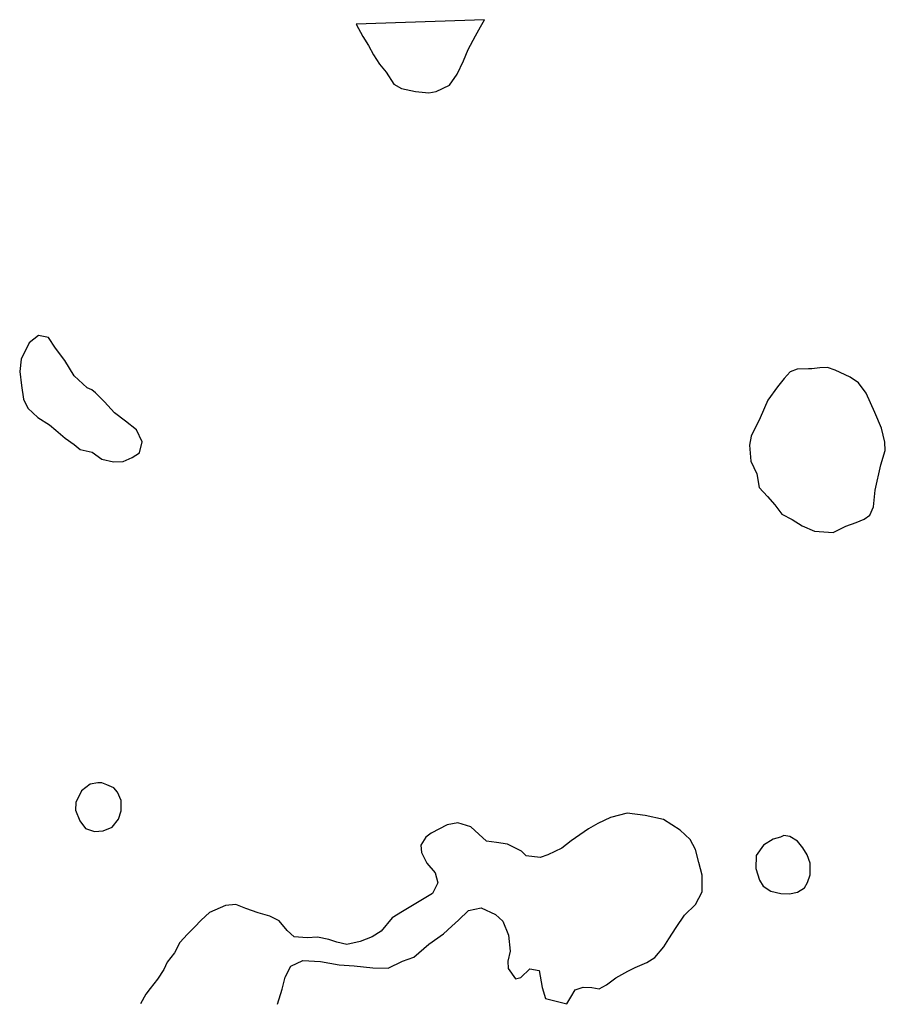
# Model space of a CAD drawing. Extents: x 155352 to 212599, y 855118 to 886498.
# Tile 4 of 5: x 198619 to 203540, y 864954 to 870552. Entities that reach past the tile are written whole.
import ezdxf

# ---------------------------------------------------------------- set-up
doc = ezdxf.new("R2010")
doc.units = 0
doc.header["$LTSCALE"] = 800
doc.layers.add('WETLANDS', color=11, linetype='CONTINUOUS')

msp = doc.modelspace()

# ---------------------------------------------------------------- linework, layer by layer
at = {"layer": 'WETLANDS', "color": 0}
for points in [[(200532.1, 870526.5), (200569.4, 870455.7), (200602.5, 870405.5), (200629.6, 870351.3), (200663.9, 870298.7), (200702.4, 870252.8), (200745.8, 870185.3), (200788.8, 870161.2), (200868.8, 870143.7), (200945.7, 870136.4), (200987.4, 870143.9), (201063, 870180.3), (201105.7, 870243.1), (201142.3, 870317.1), (201167.8, 870382.6), (201210.2, 870460.9), (201238.9, 870511.6), (201261.7, 870551.9)], [(199001.5, 868459.5), (198929.3, 868527.1), (198875.7, 868615.2), (198823, 868685.1), (198782.7, 868745.8), (198724.9, 868756.7), (198672.5, 868715.6), (198627.2, 868622.7), (198618.7, 868551.6), (198629.4, 868472.2), (198639.7, 868393.7), (198665.3, 868344.3), (198722.7, 868290.7), (198787.6, 868247.7), (198823.9, 868218.5), (198877.9, 868172.4), (198927.8, 868137.4), (198962.7, 868109.3), (199030.9, 868093.5), (199086.5, 868053.6), (199151.3, 868038.7), (199207.6, 868039.4), (199259.1, 868063.7), (199299.3, 868090.3), (199314.6, 868152.4), (199282.6, 868220.5), (199220.6, 868268.8), (199157.9, 868317.4), (199100.9, 868380), (199049.5, 868431.4), (199029, 868448.3)], [(203102.9, 868567), (203040, 868565.1), (202998.5, 868550.8), (202965.3, 868512.3), (202928.3, 868464.7), (202872.5, 868389.1), (202828.4, 868288.7), (202777.6, 868184), (202768.2, 868133.1), (202775.1, 868041.2), (202809.6, 867970.4), (202824, 867892.1), (202870.6, 867841.6), (202912.7, 867793.4), (202951.4, 867741.2), (203011.2, 867710.4), (203067.3, 867673.9), (203138.7, 867643.8), (203243.4, 867636.7), (203316.6, 867673.3), (203374.1, 867693.3), (203419.3, 867712.2), (203451.5, 867735.9), (203472.8, 867782.3), (203481.9, 867877.8), (203515.4, 868021.5), (203540.4, 868103.5), (203537.9, 868149.8), (203519.3, 868229.4), (203481.5, 868318.6), (203431.8, 868427.8), (203388.3, 868487.4), (203339.9, 868520.3), (203255.1, 868560.3), (203211.3, 868574.1), (203168.7, 868573.2), (203121.8, 868567.9)], [(199063, 866213.5), (199020.2, 866206), (198970.8, 866168.4), (198937.1, 866102.1), (198936.4, 866058.4), (198961.3, 865997.6), (198993.6, 865953.2), (199044.6, 865936.5), (199093.3, 865940.4), (199145, 865961.2), (199181.1, 866006.7), (199196.4, 866054.6), (199195, 866112), (199174, 866159.9), (199154.3, 866185.4), (199114.2, 866201.7), (199085.7, 866213.2)], [(202943.9, 865905.1), (202903, 865892.9), (202847, 865858.9), (202805.2, 865799.5), (202803.6, 865726.2), (202824.2, 865659.1), (202845.6, 865625.3), (202889.7, 865597.1), (202945.8, 865584.7), (202996.4, 865582.5), (203040.2, 865591.4), (203080.7, 865616.4), (203098.3, 865647.2), (203113.5, 865690.9), (203113.5, 865756.3), (203096.3, 865803.5), (203071, 865844.7), (203041.6, 865881.7), (202998.2, 865908.5), (202964.3, 865914)]]:
    msp.add_lwpolyline(points, close=True, dxfattribs=at)
msp.add_lwpolyline([(200084.6, 864954.3), (200111.5, 865040.7), (200129, 865108.7), (200159.5, 865170.4), (200229.3, 865202.8), (200328.9, 865197.6), (200435.7, 865178.2), (200519.7, 865173.9), (200626.7, 865161.7), (200714.5, 865158.9), (200795.7, 865199.9), (200859.7, 865222.1), (200944.1, 865295.9), (201028.3, 865354.2), (201075.1, 865398.6), (201112.9, 865433.4), (201170.3, 865488.1), (201242.1, 865502), (201323.1, 865463.9), (201365.8, 865427.1), (201398.9, 865346.9), (201407.8, 865256.1), (201395.1, 865198.6), (201396.4, 865157), (201437.7, 865099.5), (201468.1, 865106.6), (201518.8, 865156.7), (201572.1, 865146.9), (201589.5, 865050.2), (201607.6, 864987.1), (201730.2, 864957.1), (201753.1, 864995), (201776.9, 865037.3), (201822.6, 865051.8), (201871.5, 865049.5), (201913.3, 865041.8), (201954.9, 865065.5), (202008.4, 865103.9), (202076, 865143.1), (202117.3, 865163.6), (202183.8, 865192.5), (202230.4, 865220.7), (202281.5, 865280.4), (202310, 865325.6), (202351.1, 865390.1), (202398.4, 865461.7), (202461.5, 865522.5), (202499.2, 865593.4), (202498.7, 865689), (202480.4, 865760.6), (202460.9, 865833.6), (202431.3, 865891.5), (202374, 865945.1), (202278.3, 866005.5), (202175.1, 866027.8), (202072.6, 866040.1), (201977, 866016.9), (201905.9, 865982.1), (201852.5, 865952.6), (201753.8, 865884.2), (201702.1, 865842.4), (201621.5, 865803.2), (201578.2, 865789.8), (201499.2, 865798.4), (201471.2, 865824.7), (201392, 865864.2), (201329.8, 865874.4), (201273.8, 865881.6), (201229, 865920.8), (201183.3, 865962.7), (201109.4, 865986.6), (201049.2, 865973.7), (200958.2, 865926.6), (200928.6, 865904), (200899.7, 865858.5), (200902.4, 865817.3), (200934.2, 865756.3), (200981.2, 865701.4), (200996.3, 865645.5), (200966.2, 865584.7), (200795.7, 865482.5), (200737, 865445.7), (200673.3, 865370.8), (200623.7, 865338.7), (200554, 865312.1), (200478.9, 865294.7), (200422.1, 865307.4), (200376.3, 865322.5), (200312.3, 865335.4), (200253.9, 865331.5), (200180.2, 865337.2), (200139.8, 865374.8), (200094.2, 865428.1), (200041.1, 865455), (199973.8, 865473.6), (199903.6, 865498.9), (199848.6, 865521), (199788.2, 865516.7), (199698.6, 865476.1), (199650.8, 865431.7), (199612.8, 865392.7), (199572.8, 865352.3), (199529.2, 865305.2), (199498.7, 865246.5), (199457.7, 865193), (199438.9, 865152.9), (199402.5, 865096.8), (199360.5, 865043.2), (199336.7, 865011.9), (199304.9, 864957.9)], dxfattribs=at)

doc.saveas('drawing.dxf')
